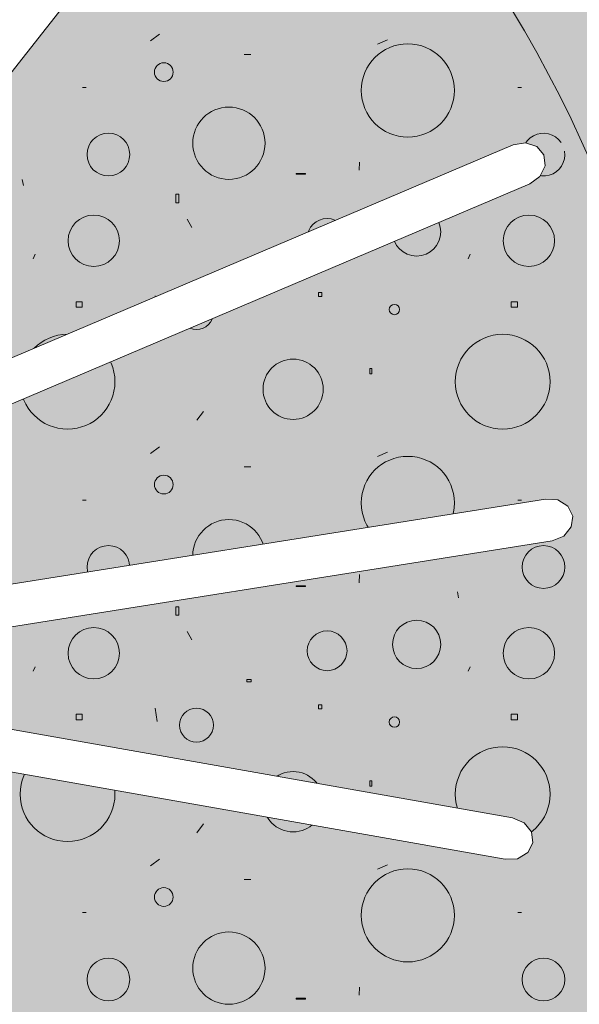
# Model space of a CAD drawing. Header units: millimetres. Extents: x 10 to 775, y -9 to 410.
# Tile 44 of 55: x 264.49 to 265.82, y 310.57 to 312.91. Entities that reach past the tile are written whole.
import ezdxf
from ezdxf.xclip import XClip

# ---------------------------------------------------------------- set-up
doc = ezdxf.new("R2010")
doc.units = ezdxf.units.MM
doc.header["$MEASUREMENT"] = 0
doc.header["$XCLIPFRAME"] = 0
doc.linetypes.add('Wipeout_Contour', pattern=[1000, 0, -1000])
for name, color, linetype in [('90 Terrein omgeving', 7, 'Continuous'), ('90 Terrein omgeving Afdek-arcering', 7, 'Continuous'), ('90 Terrein perceel', 7, 'Continuous'), ('90 Terrein perceel Afdek-arcering', 7, 'Continuous')]:
    doc.layers.add(name, color=color, linetype=linetype)

# ---------------------------------------------------------------- blocks, each defined once
blk = doc.blocks.new('*X8')
at = {"layer": '90 Terrein perceel Afdek-arcering', "linetype": 'Continuous', "lineweight": 0, "true_color": 0x99a3a6}
blk.add_hatch(color=253, dxfattribs=at).paths.add_polyline_path([(245.0249, 300.5808, 0.071678), (253.0864, 301.8518, -0.311614), (268.0884, 297.4371), (271.9737, 299.8618, -0.130679), (280.0381, 302.4795, -0.251809), (292.0737, 296.3199, -0.120048), (296.9007, 284.7018, -0.268396), (294.1721, 276.102), (290.2583, 273.6517), (290.8434, 272.72, -0.236828), (288.0867, 262.875, -0.538053), (286.3247, 263.6332), (284.7883, 237.3242), (288.4815, 237.4321, -0.07769), (289.3573, 243.0919, -0.16797), (293.0416, 247.2077, -0.096986), (312.1807, 249.5102, -0.25949), (315.2383, 247.5819, -0.066974), (316.2205, 240.4845), (323.3232, 241.6539, 0.309182), (259.1347, 317.6542), (256.4713, 318.3709, 0.153026), (249.2948, 311.2419, 0.098127)])
blk = doc.blocks.new('*X19')
at = {"layer": '90 Terrein perceel Afdek-arcering', "color": 253, "linetype": 'Continuous', "lineweight": 0, "true_color": 0x99a3a6}
for p, q in [((264.802, 312.8575), (264.8229, 312.8732)), ((265.3637, 312.8601), (265.3402, 312.8497)), ((265.0397, 312.8253), (265.024, 312.8253)), ((264.6408, 312.7467), (264.6494, 312.7467)), ((265.6728, 312.7467), (265.6814, 312.7467)), ((265.2975, 312.5699), (265.2963, 312.5508)), ((265.1473, 312.5434), (265.1694, 312.5434)), ((265.1473, 312.5415), (265.1473, 312.5434)), ((265.1694, 312.5434), (265.1694, 312.5415)), ((264.5005, 312.5147), (264.4976, 312.529)), ((265.1694, 312.5415), (265.1473, 312.5415)), ((265.5325, 312.5147), (265.5296, 312.529)), ((264.862, 312.4938), (264.8693, 312.4938)), ((264.862, 312.4737), (264.862, 312.4938)), ((264.8693, 312.4737), (264.862, 312.4737)), ((264.8693, 312.4938), (264.8693, 312.4737)), ((264.8887, 312.4351), (264.8997, 312.415)), ((264.5233, 312.3407), (264.5281, 312.3515)), ((265.5553, 312.3407), (265.5601, 312.3515)), ((265.0299, 312.3214), (265.0409, 312.3214)), ((265.0299, 312.3159), (265.0299, 312.3214)), ((265.0409, 312.3159), (265.0299, 312.3159)), ((265.0409, 312.3214), (265.0409, 312.3159)), ((264.8125, 312.2531), (264.8177, 312.2218)), ((265.2079, 312.2609), (265.2005, 312.2609)), ((265.2005, 312.2609), (265.2005, 312.2517)), ((265.2005, 312.2517), (265.2079, 312.2517)), ((265.2079, 312.2517), (265.2079, 312.2609)), ((264.64, 312.2388), (264.6253, 312.2388)), ((264.6253, 312.2388), (264.6253, 312.226)), ((264.6253, 312.226), (264.64, 312.226)), ((264.64, 312.226), (264.64, 312.2388)), ((265.672, 312.2388), (265.6573, 312.2388)), ((265.6573, 312.2388), (265.6573, 312.226)), ((265.6573, 312.226), (265.672, 312.226)), ((265.672, 312.226), (265.672, 312.2388)), ((265.3216, 312.0811), (265.3271, 312.0811)), ((265.3216, 312.0682), (265.3216, 312.0811)), ((265.3271, 312.0811), (265.3271, 312.0682)), ((265.3271, 312.0682), (265.3216, 312.0682)), ((264.9117, 311.9579), (264.9274, 311.9788)), ((264.802, 311.8795), (264.8229, 311.8952)), ((265.3637, 311.8821), (265.3402, 311.8717)), ((265.0397, 311.8473), (265.024, 311.8473)), ((264.6408, 311.7687), (264.6494, 311.7687)), ((265.6728, 311.7687), (265.6814, 311.7687)), ((265.2975, 311.5919), (265.2963, 311.5728)), ((265.1473, 311.5654), (265.1694, 311.5654)), ((265.1473, 311.5635), (265.1473, 311.5654)), ((265.1694, 311.5635), (265.1473, 311.5635)), ((265.1694, 311.5654), (265.1694, 311.5635)), ((264.5005, 311.5367), (264.4976, 311.551)), ((265.5325, 311.5367), (265.5296, 311.551)), ((264.862, 311.5158), (264.8693, 311.5158)), ((264.862, 311.4957), (264.862, 311.5158)), ((264.8693, 311.4957), (264.862, 311.4957)), ((264.8693, 311.5158), (264.8693, 311.4957)), ((264.8887, 311.4571), (264.8997, 311.437)), ((264.5233, 311.3627), (264.5281, 311.3735)), ((265.5553, 311.3627), (265.5601, 311.3735)), ((265.0299, 311.3434), (265.0409, 311.3434)), ((265.0299, 311.3379), (265.0299, 311.3434)), ((265.0409, 311.3379), (265.0299, 311.3379)), ((265.0409, 311.3434), (265.0409, 311.3379)), ((265.2079, 311.2829), (265.2005, 311.2829)), ((265.2005, 311.2829), (265.2005, 311.2737)), ((265.2079, 311.2737), (265.2079, 311.2829)), ((264.64, 311.2608), (264.6253, 311.2608)), ((264.6253, 311.2608), (264.6253, 311.248)), ((264.64, 311.248), (264.64, 311.2608)), ((264.8125, 311.2751), (264.8177, 311.2438)), ((265.2005, 311.2737), (265.2079, 311.2737)), ((265.672, 311.2608), (265.6573, 311.2608)), ((265.6573, 311.2608), (265.6573, 311.248)), ((265.672, 311.248), (265.672, 311.2608)), ((264.6253, 311.248), (264.64, 311.248)), ((265.6573, 311.248), (265.672, 311.248)), ((265.3216, 311.1031), (265.3271, 311.1031)), ((265.3216, 311.0902), (265.3216, 311.1031)), ((265.3271, 311.1031), (265.3271, 311.0902)), ((265.3271, 311.0902), (265.3216, 311.0902)), ((264.9117, 310.9799), (264.9274, 311.0008)), ((264.802, 310.9015), (264.8229, 310.9172)), ((265.3637, 310.9041), (265.3402, 310.8937)), ((265.0397, 310.8693), (265.024, 310.8693)), ((264.6408, 310.7907), (264.6494, 310.7907)), ((265.6728, 310.7907), (265.6814, 310.7907)), ((265.2975, 310.6139), (265.2963, 310.5948)), ((265.1473, 310.5874), (265.1694, 310.5874)), ((265.1473, 310.5855), (265.1473, 310.5874)), ((265.1694, 310.5855), (265.1473, 310.5855)), ((265.1694, 310.5874), (265.1694, 310.5855))]:
    blk.add_line(p, q, dxfattribs=at)
for centre, radius in [((265.4121, 312.74), 0.1104), ((264.8334, 312.7835), 0.0222), ((264.9877, 312.6149), 0.0857), ((264.7019, 312.588), 0.0507), ((265.433, 312.4046), 0.0572), ((264.6672, 312.3837), 0.0609), ((265.2207, 312.3893), 0.0472), ((265.6992, 312.3837), 0.0609), ((264.9107, 312.2132), 0.0402), ((265.3803, 312.2205), 0.0123), ((264.605, 312.0494), 0.1124), ((265.637, 312.0494), 0.1124), ((265.14, 312.0315), 0.0714), ((265.4121, 311.762), 0.1104), ((264.8334, 311.8055), 0.0222), ((264.9877, 311.6369), 0.0857), ((264.7019, 311.61), 0.0507), ((265.7339, 311.61), 0.0507), ((265.433, 311.4266), 0.0572), ((264.6672, 311.4057), 0.0609), ((265.2207, 311.4113), 0.0472), ((265.6992, 311.4057), 0.0609), ((264.9107, 311.2352), 0.0402), ((265.3803, 311.2425), 0.0123), ((264.605, 311.0714), 0.1124), ((265.637, 311.0714), 0.1124), ((265.14, 311.0535), 0.0714), ((265.4121, 310.784), 0.1104), ((264.8334, 310.8275), 0.0222), ((264.9877, 310.6589), 0.0857), ((264.7019, 310.632), 0.0507), ((265.7339, 310.632), 0.0507)]:
    blk.add_circle(centre, radius, dxfattribs=at)
blk.add_arc((265.7339, 312.588), 0.0507, 34.5689, 9.4307, dxfattribs=at)
blk = doc.blocks.new('*X25')
at = {"layer": '90 Terrein omgeving Afdek-arcering', "linetype": 'Continuous', "lineweight": 0, "true_color": 0x99a3a6}
blk.add_hatch(color=253, dxfattribs=at).paths.add_polyline_path([(149.798, 272.4676), (151.9569, 267.4198, -0.343045), (248.6212, 322.0414, -0.122857), (288.8394, 305.2805, -0.062158), (304.9426, 289.8673, -0.144211), (324.8473, 241.997), (331.8011, 244.3688, 0.023501), (321.3305, 273.0149, 0.089942), (307.7378, 294.7983), (306.3817, 296.6806, -0.624865), (307.3141, 299.5221), (308.9094, 299.7005), (316.4704, 299.0139), (344.0973, 295.8834, 0.039013), (375.1579, 295.8771), (375.2273, 300.7007, -0.023413), (347.2852, 300.8529), (334.0457, 301.818, -0.053223), (292.3684, 310.1196), (286.057, 312.8807), (275.4301, 318.1152, 0.087441), (243.5252, 326.7003, 0.31395)])
blk = doc.blocks.new('Drawing_2_1', base_point=(195.7264, 190.5997))
at = {"layer": '90 Terrein omgeving', "color": 9, "linetype": 'Continuous', "lineweight": 0, "flags": 128}
blk.add_lwpolyline([(149.798, 272.4676), (151.9569, 267.4198, -0.343045), (248.6212, 322.0414, -0.122857), (288.8394, 305.2805, -0.062158), (304.9426, 289.8673, -0.144211), (324.8473, 241.997), (331.8011, 244.3688, 0.023501), (321.3305, 273.0149, 0.089942), (307.7378, 294.7983), (306.3817, 296.6806, -0.624865), (307.3141, 299.5221), (308.9094, 299.7005), (316.4704, 299.0139), (344.0973, 295.8834, 0.039013), (375.1579, 295.8771), (375.2273, 300.7007, -0.023413), (347.2852, 300.8529), (334.0457, 301.818, -0.053223), (292.3684, 310.1196), (286.057, 312.8807), (275.4301, 318.1152, 0.087441), (243.5252, 326.7003, 0.31395)], format="xyb", close=True, dxfattribs=at)
at = {"layer": '90 Terrein perceel', "color": 9, "linetype": 'Continuous', "lineweight": 0, "flags": 128}
blk.add_lwpolyline([(245.0249, 300.5808, 0.071678), (253.0864, 301.8518, -0.311614), (268.0884, 297.4371), (271.9737, 299.8618, -0.130679), (280.0381, 302.4795, -0.251809), (292.0737, 296.3199, -0.120048), (296.9007, 284.7018, -0.268396), (294.1721, 276.102), (290.2583, 273.6517), (290.8434, 272.72, -0.236828), (288.0867, 262.875, -0.538053), (286.3247, 263.6332), (284.7883, 237.3242), (288.4815, 237.4321, -0.07769), (289.3573, 243.0919, -0.16797), (293.0416, 247.2077, -0.096986), (312.1807, 249.5102, -0.25949), (315.2383, 247.5819, -0.066974), (316.2205, 240.4845), (323.3232, 241.6539, 0.309182), (259.1347, 317.6542), (256.4713, 318.3709, 0.153026), (249.2948, 311.2419, 0.098127)], format="xyb", close=True, dxfattribs=at)
at = {"layer": '90 Terrein perceel', "color": 1, "linetype": 'Continuous', "lineweight": 0, "flags": 128}
blk.add_lwpolyline([(249.2948, 311.2419), (250.2896, 312.8405), (256.2625, 311.9435, 0.225849), (261.1128, 313.325, -1.618195), (263.014, 308.6193, 0.363258), (266.9169, 306.1568, -0.196831), (269.6904, 305.519, -0.043186), (277.2405, 298.9803), (275.7061, 298.5364, 0.111332), (268.1556, 304.9077, 0.309107), (264.0539, 303.5994), (262.2409, 299.6125), (260.881, 299.9435), (262.907, 304.6291, 0.49698), (257.9369, 309.512, -1.38222), (253.8159, 308.4285, 0.443727), (251.0676, 311.2878)], format="xyb", close=True, dxfattribs=at)
at = {"layer": '90 Terrein perceel', "color": 2, "linetype": 'Continuous', "lineweight": 0}
for radius, start in [(89.2821, 5.622982), (88.0821, 49.25683)]:
    blk.add_arc((234.8599, 232.8909), radius, start, 83.34701, dxfattribs=at)
at = {"layer": '90 Terrein omgeving', "color": 4, "linetype": 'Continuous', "lineweight": 0}
for name in ['*X25', '*X8', '*X19']:
    blk.add_blockref(name, (0, 0), dxfattribs=at)
at = {"color": 254, "linetype": 'Wipeout_Contour', "lineweight": 0, "ltscale": 1632.729663}
blk.add_wipeout([(262.6296, 311.4491), (265.643, 310.9169), (265.6725, 310.9184), (262.6592, 311.4507)], dxfattribs=at).dxf.layer = '90 Terrein perceel Afdek-arcering'
at = {"color": 254, "linetype": 'Wipeout_Contour', "lineweight": 0, "ltscale": 1632.82321}
blk.add_wipeout([(262.6592, 311.4507), (265.6725, 310.9184), (265.6965, 310.9328), (262.6832, 311.465)], dxfattribs=at).dxf.layer = '90 Terrein perceel Afdek-arcering'
at = {"layer": '90 Terrein perceel', "color": 1, "linetype": 'Continuous', "lineweight": 0, "flags": 128}
blk.add_lwpolyline([(265.6725, 310.9184), (265.643, 310.9169)], dxfattribs=at)
at = {"color": 254, "linetype": 'Wipeout_Contour', "lineweight": 0, "ltscale": 1633.05187}
blk.add_wipeout([(262.6743, 311.536), (265.6876, 311.0037), (265.6604, 311.0153), (262.647, 311.5476)], dxfattribs=at).dxf.layer = '90 Terrein perceel Afdek-arcering'
at = {"color": 254, "linetype": 'Wipeout_Contour', "lineweight": 0, "ltscale": 1633.059076}
blk.add_wipeout([(262.6919, 311.5143), (265.7052, 310.982), (265.6876, 311.0037), (262.6743, 311.536)], dxfattribs=at).dxf.layer = '90 Terrein perceel Afdek-arcering'
at = {"color": 254, "linetype": 'Wipeout_Contour', "lineweight": 0, "ltscale": 1633.013398}
blk.add_wipeout([(262.6952, 311.4883), (265.7085, 310.9561), (265.7052, 310.982), (262.6919, 311.5143)], dxfattribs=at).dxf.layer = '90 Terrein perceel Afdek-arcering'
at = {"color": 254, "linetype": 'Wipeout_Contour', "lineweight": 0, "ltscale": 1632.927065}
blk.add_wipeout([(262.6832, 311.465), (265.6965, 310.9328), (265.7085, 310.9561), (262.6952, 311.4883)], dxfattribs=at).dxf.layer = '90 Terrein perceel Afdek-arcering'
at = {"layer": '90 Terrein perceel', "color": 1, "linetype": 'Continuous', "lineweight": 0, "flags": 128}
for points in [[(262.647, 311.5476), (265.6604, 311.0153)], [(262.6296, 311.4491), (265.643, 310.9169)], [(265.6604, 311.0153), (265.6876, 311.0037)], [(265.6876, 311.0037), (265.7052, 310.982)], [(265.7052, 310.982), (265.7085, 310.9561)], [(265.7085, 310.9561), (265.6965, 310.9328)], [(265.6965, 310.9328), (265.6725, 310.9184)]]:
    blk.add_lwpolyline(points, dxfattribs=at)
at = {"color": 254, "linetype": 'Wipeout_Contour', "lineweight": 0, "ltscale": 1629.445553}
blk.add_wipeout([(262.6664, 311.5622), (264.7918, 309.3609), (264.8167, 309.3448), (262.6913, 311.5461)], dxfattribs=at).dxf.layer = '90 Terrein perceel Afdek-arcering'
at = {"color": 254, "linetype": 'Wipeout_Contour', "lineweight": 0, "ltscale": 1629.485417}
blk.add_wipeout([(262.6913, 311.5461), (264.8167, 309.3448), (264.8446, 309.3423), (262.7191, 311.5436)], dxfattribs=at).dxf.layer = '90 Terrein perceel Afdek-arcering'
at = {"color": 254, "linetype": 'Wipeout_Contour', "lineweight": 0, "ltscale": 1629.816941}
blk.add_wipeout([(262.7536, 311.6063), (264.879, 309.4049), (264.8638, 309.4304), (262.7383, 311.6317)], dxfattribs=at).dxf.layer = '90 Terrein perceel Afdek-arcering'
at = {"color": 254, "linetype": 'Wipeout_Contour', "lineweight": 0, "ltscale": 1629.757297}
blk.add_wipeout([(262.7551, 311.5783), (264.8805, 309.377), (264.879, 309.4049), (262.7536, 311.6063)], dxfattribs=at).dxf.layer = '90 Terrein perceel Afdek-arcering'
at = {"color": 254, "linetype": 'Wipeout_Contour', "lineweight": 0, "ltscale": 1629.665407}
blk.add_wipeout([(262.7425, 311.5554), (264.8679, 309.3541), (264.8805, 309.377), (262.7551, 311.5783)], dxfattribs=at).dxf.layer = '90 Terrein perceel Afdek-arcering'
at = {"color": 254, "linetype": 'Wipeout_Contour', "lineweight": 0, "ltscale": 1629.565892}
blk.add_wipeout([(262.7191, 311.5436), (264.8446, 309.3423), (264.8679, 309.3541), (262.7425, 311.5554)], dxfattribs=at).dxf.layer = '90 Terrein perceel Afdek-arcering'
at = {"color": 254, "linetype": 'Wipeout_Contour', "lineweight": 0, "ltscale": 1635.081126}
blk.add_wipeout([(262.9981, 310.9104), (264.8901, 313.3154), (264.9027, 313.3422), (263.0107, 310.9373)], dxfattribs=at).dxf.layer = '90 Terrein perceel Afdek-arcering'
at = {"color": 254, "linetype": 'Wipeout_Contour', "lineweight": 0, "ltscale": 1635.17927}
blk.add_wipeout([(263.0107, 310.9373), (264.9027, 313.3422), (264.9014, 313.3701), (263.0094, 310.9652)], dxfattribs=at).dxf.layer = '90 Terrein perceel Afdek-arcering'
at = {"color": 254, "linetype": 'Wipeout_Contour', "lineweight": 0, "ltscale": 1635.067961}
blk.add_wipeout([(262.9426, 310.9908), (264.8346, 313.3957), (264.8115, 313.3772), (262.9195, 310.9723)], dxfattribs=at).dxf.layer = '90 Terrein perceel Afdek-arcering'
at = {"color": 254, "linetype": 'Wipeout_Contour', "lineweight": 0, "ltscale": 1635.169623}
blk.add_wipeout([(262.9701, 310.9961), (264.8621, 313.401), (264.8346, 313.3957), (262.9426, 310.9908)], dxfattribs=at).dxf.layer = '90 Terrein perceel Afdek-arcering'
at = {"color": 254, "linetype": 'Wipeout_Contour', "lineweight": 0, "ltscale": 1635.230348}
blk.add_wipeout([(262.9945, 310.9867), (264.8865, 313.3917), (264.8621, 313.401), (262.9701, 310.9961)], dxfattribs=at).dxf.layer = '90 Terrein perceel Afdek-arcering'
at = {"color": 254, "linetype": 'Wipeout_Contour', "lineweight": 0, "ltscale": 1635.233875}
blk.add_wipeout([(263.0094, 310.9652), (264.9014, 313.3701), (264.8865, 313.3917), (262.9945, 310.9867)], dxfattribs=at).dxf.layer = '90 Terrein perceel Afdek-arcering'
at = {"layer": '90 Terrein perceel', "color": 1, "linetype": 'Continuous', "lineweight": 0, "flags": 128}
blk.add_lwpolyline([(262.9981, 310.9104), (264.8901, 313.3154)], dxfattribs=at)
at = {"color": 254, "linetype": 'Wipeout_Contour', "lineweight": 0, "ltscale": 1633.776439}
blk.add_wipeout([(262.7324, 311.1914), (265.7544, 311.6724), (265.7818, 311.6835), (262.7599, 311.2025)], dxfattribs=at).dxf.layer = '90 Terrein perceel Afdek-arcering'
at = {"color": 254, "linetype": 'Wipeout_Contour', "lineweight": 0, "ltscale": 1633.884751}
blk.add_wipeout([(262.7599, 311.2025), (265.7818, 311.6835), (265.7998, 311.7049), (262.7779, 311.2239)], dxfattribs=at).dxf.layer = '90 Terrein perceel Afdek-arcering'
at = {"color": 254, "linetype": 'Wipeout_Contour', "lineweight": 0, "ltscale": 1634.019577}
blk.add_wipeout([(262.7463, 311.2881), (265.7682, 311.7691), (265.7386, 311.7712), (262.7167, 311.2902)], dxfattribs=at).dxf.layer = '90 Terrein perceel Afdek-arcering'
at = {"color": 254, "linetype": 'Wipeout_Contour', "lineweight": 0, "ltscale": 1634.062726}
blk.add_wipeout([(262.77, 311.2733), (265.7919, 311.7543), (265.7682, 311.7691), (262.7463, 311.2881)], dxfattribs=at).dxf.layer = '90 Terrein perceel Afdek-arcering'
at = {"layer": '90 Terrein perceel', "color": 1, "linetype": 'Continuous', "lineweight": 0, "flags": 128}
blk.add_lwpolyline([(265.7386, 311.7712), (265.7682, 311.7691)], dxfattribs=at)
at = {"color": 254, "linetype": 'Wipeout_Contour', "lineweight": 0, "ltscale": 1634.05004}
blk.add_wipeout([(262.7816, 311.2498), (265.8035, 311.7309), (265.7919, 311.7543), (262.77, 311.2733)], dxfattribs=at).dxf.layer = '90 Terrein perceel Afdek-arcering'
at = {"layer": '90 Terrein perceel', "color": 1, "linetype": 'Continuous', "lineweight": 0, "flags": 128}
blk.add_lwpolyline([(265.7682, 311.7691), (265.7919, 311.7543)], dxfattribs=at)
at = {"color": 254, "linetype": 'Wipeout_Contour', "lineweight": 0, "ltscale": 1633.984904}
blk.add_wipeout([(262.7779, 311.2239), (265.7998, 311.7049), (265.8035, 311.7309), (262.7816, 311.2498)], dxfattribs=at).dxf.layer = '90 Terrein perceel Afdek-arcering'
at = {"layer": '90 Terrein perceel', "color": 1, "linetype": 'Continuous', "lineweight": 0, "flags": 128}
for points in [[(262.7167, 311.2902), (265.7386, 311.7712)], [(265.7919, 311.7543), (265.8035, 311.7309)], [(265.8035, 311.7309), (265.7998, 311.7049)], [(265.7998, 311.7049), (265.7818, 311.6835)], [(265.7818, 311.6835), (265.7544, 311.6724)], [(262.7324, 311.1914), (265.7544, 311.6724)]]:
    blk.add_lwpolyline(points, dxfattribs=at)
at = {"color": 254, "linetype": 'Wipeout_Contour', "lineweight": 0, "ltscale": 1635.398949}
blk.add_wipeout([(262.8846, 311.323), (265.7013, 312.5187), (265.7253, 312.5361), (262.9086, 311.3405)], dxfattribs=at).dxf.layer = '90 Terrein perceel Afdek-arcering'
at = {"color": 254, "linetype": 'Wipeout_Contour', "lineweight": 0, "ltscale": 1635.510699}
blk.add_wipeout([(262.9086, 311.3405), (265.7253, 312.5361), (265.7376, 312.5612), (262.9209, 311.3656)], dxfattribs=at).dxf.layer = '90 Terrein perceel Afdek-arcering'
at = {"color": 254, "linetype": 'Wipeout_Contour', "lineweight": 0, "ltscale": 1635.566829}
blk.add_wipeout([(262.8747, 311.4202), (265.6914, 312.6158), (265.6622, 312.6107), (262.8455, 311.4151)], dxfattribs=at).dxf.layer = '90 Terrein perceel Afdek-arcering'
at = {"color": 254, "linetype": 'Wipeout_Contour', "lineweight": 0, "ltscale": 1635.633592}
blk.add_wipeout([(262.9013, 311.4116), (265.718, 312.6072), (265.6914, 312.6158), (262.8747, 311.4202)], dxfattribs=at).dxf.layer = '90 Terrein perceel Afdek-arcering'
at = {"color": 254, "linetype": 'Wipeout_Contour', "lineweight": 0, "ltscale": 1635.646162}
blk.add_wipeout([(262.9182, 311.3916), (265.7349, 312.5873), (265.718, 312.6072), (262.9013, 311.4116)], dxfattribs=at).dxf.layer = '90 Terrein perceel Afdek-arcering'
at = {"layer": '90 Terrein perceel', "color": 1, "linetype": 'Continuous', "lineweight": 0, "flags": 128}
for points in [[(265.6622, 312.6107), (265.6914, 312.6158)], [(265.6914, 312.6158), (265.718, 312.6072)]]:
    blk.add_lwpolyline(points, dxfattribs=at)
at = {"color": 254, "linetype": 'Wipeout_Contour', "lineweight": 0, "ltscale": 1635.60119}
blk.add_wipeout([(262.9209, 311.3656), (265.7376, 312.5612), (265.7349, 312.5873), (262.9182, 311.3916)], dxfattribs=at).dxf.layer = '90 Terrein perceel Afdek-arcering'
at = {"layer": '90 Terrein perceel', "color": 1, "linetype": 'Continuous', "lineweight": 0, "flags": 128}
for points in [[(262.8455, 311.4151), (265.6622, 312.6107)], [(265.718, 312.6072), (265.7349, 312.5873)], [(265.7349, 312.5873), (265.7376, 312.5612)], [(265.7376, 312.5612), (265.7253, 312.5361)], [(265.7253, 312.5361), (265.7013, 312.5187)], [(262.8846, 311.323), (265.7013, 312.5187)]]:
    blk.add_lwpolyline(points, dxfattribs=at)

msp = doc.modelspace()

# ---------------------------------------------------------------- block references
at = {"color": 4, "linetype": 'Continuous', "lineweight": 0}
ref = msp.add_blockref('Drawing_2_1', (195.7264, 190.5997), dxfattribs=at)
XClip(ref).set_block_clipping_path([(13.0206592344, 12.916219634), (383.2510991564, 406.4150374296)])

doc.saveas('drawing.dxf')
